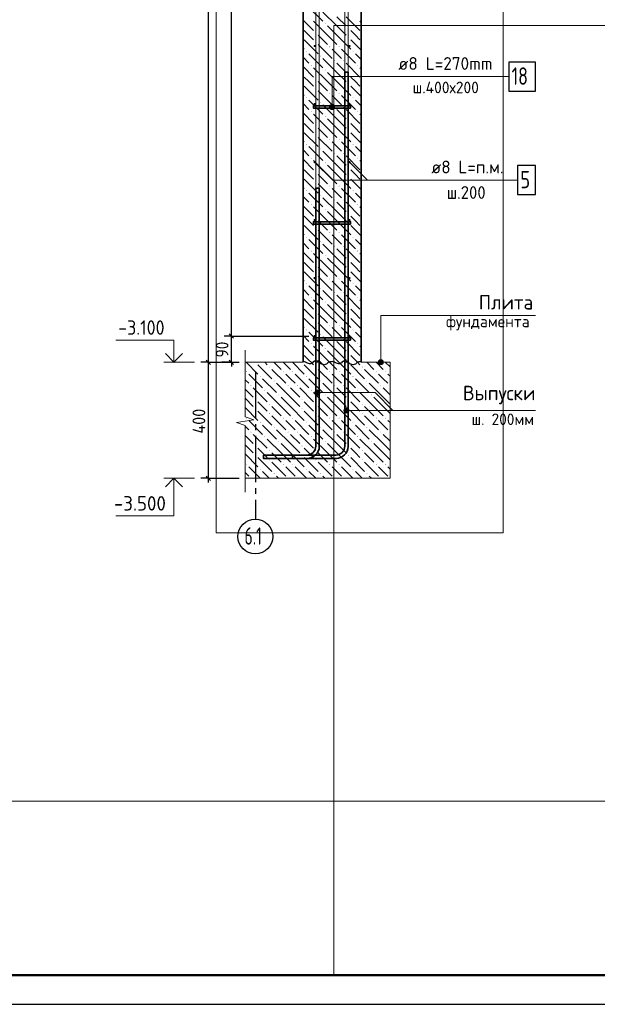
# Model space of a CAD drawing. Header units: millimetres. Extents: x 0 to 59400, y 0 to 42000.
# Tile 6 of 31: x 18109 to 28071, y 0 to 16972. Entities that reach past the tile are written whole.
import ezdxf

# ---------------------------------------------------------------- set-up
doc = ezdxf.new("R2010")
doc.units = ezdxf.units.MM
doc.linetypes.add('______5', pattern=[1100, 800, -100, 100, -100])
for name, color, linetype, lineweight in [('Standard', 7, 'Continuous', 25), ('Выпуски арматуры Г-обр.', 52, 'Continuous', 25), ('ЖБ Стена верхний уровень', 7, 'Continuous', 35), ('Позиционная метка диаметр_ шаг', 7, 'Continuous', 13), ('Позиционная метка линия выноска', 7, 'Continuous', 13), ('Примечания', 7, 'Continuous', 13), ('Стена фоновая арматура У1', 7, 'Continuous', 18), ('Стена фоновая арматура Х1', 7, 'Continuous', 35), ('Стена фоновая затяжка С-обр.', 52, 'Continuous', 25), ('Фоновоя арматура Х1', 52, 'Continuous', 25)]:
    doc.layers.add(name, color=color, linetype=linetype, lineweight=lineweight)
doc.layers.add('Оси', color=7, linetype='______5')
doc.styles.add('ISOCPEUR', font='txt')

msp = doc.modelspace()

# ---------------------------------------------------------------- hatches: boundary and pattern name
at = {"layer": 'ЖБ Стена верхний уровень', "linetype": 'Continuous', "lineweight": 18, "transparency": 33554687}
for points in [[(23371, 16904), (23378, 16911), (23384, 16904), (23378, 16898)], [(23771, 16824), (23778, 16831), (23784, 16824), (23778, 16818)], [(23211, 16744), (23218, 16751), (23224, 16744), (23218, 16738)], [(23771, 16664), (23778, 16671), (23784, 16664), (23778, 16658)], [(23211, 16584), (23218, 16591), (23224, 16584), (23218, 16578)], [(23451, 16504), (23458, 16511), (23464, 16504), (23458, 16498)], [(23611, 16504), (23618, 16511), (23624, 16504), (23618, 16498)], [(23051, 16424), (23058, 16431), (23064, 16424), (23058, 16418)], [(23291, 16344), (23298, 16351), (23304, 16344), (23298, 16338)], [(23851, 16424), (23858, 16431), (23864, 16424), (23858, 16418)], [(23131, 16184), (23138, 16191), (23144, 16184), (23138, 16178)], [(23531, 16264), (23538, 16271), (23544, 16264), (23538, 16258)], [(23691, 16264), (23698, 16271), (23704, 16264), (23698, 16258)], [(23931, 16184), (23938, 16191), (23944, 16184), (23938, 16178)], [(23371, 16104), (23378, 16111), (23384, 16104), (23378, 16098)], [(23771, 16024), (23778, 16031), (23784, 16024), (23778, 16018)], [(23211, 15944), (23218, 15951), (23224, 15944), (23218, 15938)], [(23211, 15784), (23218, 15791), (23224, 15784), (23218, 15778)], [(23771, 15864), (23778, 15871), (23784, 15864), (23778, 15858)], [(23051, 15624), (23058, 15631), (23064, 15624), (23058, 15618)], [(23451, 15704), (23458, 15711), (23464, 15704), (23458, 15698)], [(23611, 15704), (23618, 15711), (23624, 15704), (23618, 15698)], [(23851, 15624), (23858, 15631), (23864, 15624), (23858, 15618)], [(23291, 15544), (23298, 15551), (23304, 15544), (23298, 15538)], [(23531, 15464), (23538, 15471), (23544, 15464), (23538, 15458)], [(23691, 15464), (23698, 15471), (23704, 15464), (23698, 15458)], [(23131, 15384), (23138, 15391), (23144, 15384), (23138, 15378)], [(23371, 15304), (23378, 15311), (23384, 15304), (23378, 15298)], [(23931, 15384), (23938, 15391), (23944, 15384), (23938, 15378)], [(23211, 15144), (23218, 15151), (23224, 15144), (23218, 15138)], [(23771, 15224), (23778, 15231), (23784, 15224), (23778, 15218)], [(23211, 14984), (23218, 14991), (23224, 14984), (23218, 14978)], [(23771, 15064), (23778, 15071), (23784, 15064), (23778, 15058)], [(23051, 14824), (23058, 14831), (23064, 14824), (23058, 14818)], [(23451, 14904), (23458, 14911), (23464, 14904), (23458, 14898)], [(23611, 14904), (23618, 14911), (23624, 14904), (23618, 14898)], [(23851, 14824), (23858, 14831), (23864, 14824), (23858, 14818)], [(23291, 14744), (23298, 14751), (23304, 14744), (23298, 14738)], [(23531, 14664), (23538, 14671), (23544, 14664), (23538, 14658)], [(23691, 14664), (23698, 14671), (23704, 14664), (23698, 14658)], [(23131, 14584), (23138, 14591), (23144, 14584), (23138, 14578)], [(23371, 14504), (23378, 14511), (23384, 14504), (23378, 14498)], [(23771, 14424), (23778, 14431), (23784, 14424), (23778, 14418)], [(23931, 14584), (23938, 14591), (23944, 14584), (23938, 14578)], [(23211, 14344), (23218, 14351), (23224, 14344), (23218, 14338)], [(23771, 14264), (23778, 14271), (23784, 14264), (23778, 14258)], [(23211, 14184), (23218, 14191), (23224, 14184), (23218, 14178)], [(23451, 14104), (23458, 14111), (23464, 14104), (23458, 14098)], [(23611, 14104), (23618, 14111), (23624, 14104), (23618, 14098)], [(23051, 14024), (23058, 14031), (23064, 14024), (23058, 14018)], [(23291, 13944), (23298, 13951), (23304, 13944), (23298, 13938)], [(23851, 14024), (23858, 14031), (23864, 14024), (23858, 14018)], [(23131, 13784), (23138, 13791), (23144, 13784), (23138, 13778)], [(23531, 13864), (23538, 13871), (23544, 13864), (23538, 13858)], [(23691, 13864), (23698, 13871), (23704, 13864), (23698, 13858)], [(23931, 13784), (23938, 13791), (23944, 13784), (23938, 13778)], [(23371, 13704), (23378, 13711), (23384, 13704), (23378, 13698)], [(23771, 13624), (23778, 13631), (23784, 13624), (23778, 13618)], [(23211, 13544), (23218, 13551), (23224, 13544), (23218, 13538)], [(23771, 13464), (23778, 13471), (23784, 13464), (23778, 13458)], [(23211, 13384), (23218, 13391), (23224, 13384), (23218, 13378)], [(23451, 13304), (23458, 13311), (23464, 13304), (23458, 13298)], [(23611, 13304), (23618, 13311), (23624, 13304), (23618, 13298)], [(23051, 13224), (23058, 13231), (23064, 13224), (23058, 13218)], [(23291, 13144), (23298, 13151), (23304, 13144), (23298, 13138)], [(23531, 13064), (23538, 13071), (23544, 13064), (23538, 13058)], [(23691, 13064), (23698, 13071), (23704, 13064), (23698, 13058)], [(23851, 13224), (23858, 13231), (23864, 13224), (23858, 13218)], [(23131, 12984), (23138, 12991), (23144, 12984), (23138, 12978)], [(23371, 12904), (23378, 12911), (23384, 12904), (23378, 12898)], [(23931, 12984), (23938, 12991), (23944, 12984), (23938, 12978)], [(23211, 12744), (23218, 12751), (23224, 12744), (23218, 12738)], [(23771, 12824), (23778, 12831), (23784, 12824), (23778, 12818)], [(23211, 12584), (23218, 12591), (23224, 12584), (23218, 12578)], [(23771, 12664), (23778, 12671), (23784, 12664), (23778, 12658)], [(23051, 12424), (23058, 12431), (23064, 12424), (23058, 12418)], [(23451, 12504), (23458, 12511), (23464, 12504), (23458, 12498)], [(23611, 12504), (23618, 12511), (23624, 12504), (23618, 12498)], [(23851, 12424), (23858, 12431), (23864, 12424), (23858, 12418)], [(23291, 12344), (23298, 12351), (23304, 12344), (23298, 12338)], [(23531, 12264), (23538, 12271), (23544, 12264), (23538, 12258)], [(23691, 12264), (23698, 12271), (23704, 12264), (23698, 12258)], [(23131, 12184), (23138, 12191), (23144, 12184), (23138, 12178)], [(23371, 12104), (23378, 12111), (23384, 12104), (23378, 12098)], [(23931, 12184), (23938, 12191), (23944, 12184), (23938, 12178)], [(23211, 11944), (23218, 11951), (23224, 11944), (23218, 11938)], [(23771, 12024), (23778, 12031), (23784, 12024), (23778, 12018)], [(23211, 11784), (23218, 11791), (23224, 11784), (23218, 11778)], [(23451, 11704), (23458, 11711), (23464, 11704), (23458, 11698)], [(23611, 11704), (23618, 11711), (23624, 11704), (23618, 11698)], [(23771, 11864), (23778, 11871), (23784, 11864), (23778, 11858)], [(23051, 11624), (23058, 11631), (23064, 11624), (23058, 11618)], [(23291, 11544), (23298, 11551), (23304, 11544), (23298, 11538)], [(23851, 11624), (23858, 11631), (23864, 11624), (23858, 11618)], [(23131, 11384), (23138, 11391), (23144, 11384), (23138, 11378)], [(23531, 11464), (23538, 11471), (23544, 11464), (23538, 11458)], [(23691, 11464), (23698, 11471), (23704, 11464), (23698, 11458)], [(23931, 11384), (23938, 11391), (23944, 11384), (23938, 11378)], [(23371, 11304), (23378, 11311), (23384, 11304), (23378, 11298)], [(23771, 11224), (23778, 11231), (23784, 11224), (23778, 11218)], [(23211, 11144), (23218, 11151), (23224, 11144), (23218, 11138)], [(23775, 11068), (23778, 11071), (23780, 11068)]]:
    msp.add_hatch(color=7, dxfattribs=at).paths.add_polyline_path(points, flags=16)
at = {"layer": 'Позиционная метка линия выноска', "linetype": 'Continuous', "lineweight": 13, "transparency": 33554687}
for points in [[(23535, 15491), (23457, 15491), (23451, 15468)], [(23535, 15491), (23451, 15468), (23541, 15468)], [(23541, 15468), (23451, 15468), (23457, 15446)], [(23518, 15507), (23473, 15507), (23457, 15491)], [(23518, 15507), (23457, 15491), (23535, 15491)], [(23541, 15468), (23457, 15446), (23535, 15446)], [(23535, 15446), (23457, 15446), (23473, 15430)], [(23473, 15507), (23518, 15507), (23496, 15513)], [(23535, 15446), (23473, 15430), (23518, 15430)], [(23518, 15430), (23473, 15430), (23496, 15423)], [(24292, 11068), (24382, 11068), (24376, 11091)], [(24292, 11068), (24376, 11091), (24298, 11091)], [(24298, 11046), (24382, 11068), (24292, 11068)], [(24298, 11091), (24376, 11091), (24360, 11107)], [(24298, 11091), (24360, 11107), (24315, 11107)], [(24298, 11046), (24376, 11046), (24382, 11068)], [(24315, 11030), (24376, 11046), (24298, 11046)], [(24315, 11107), (24360, 11107), (24337, 11113)], [(24315, 11030), (24360, 11030), (24376, 11046)], [(24360, 11030), (24315, 11030), (24337, 11023)], [(23207, 10521), (23207, 10566), (23201, 10544)], [(23207, 10566), (23223, 10505), (23223, 10582)], [(23207, 10566), (23207, 10521), (23223, 10505)], [(23223, 10582), (23246, 10499), (23246, 10589)], [(23223, 10582), (23223, 10505), (23246, 10499)], [(23246, 10589), (23246, 10499), (23268, 10505)], [(23246, 10589), (23268, 10505), (23268, 10582)], [(23268, 10582), (23268, 10505), (23285, 10521)], [(23268, 10582), (23285, 10521), (23285, 10566)], [(23285, 10566), (23285, 10521), (23291, 10544)], [(23707, 10216), (23707, 10261), (23701, 10238)], [(23707, 10261), (23723, 10200), (23723, 10277)], [(23707, 10261), (23707, 10216), (23723, 10200)], [(23723, 10277), (23746, 10193), (23746, 10283)], [(23723, 10277), (23723, 10200), (23746, 10193)], [(23746, 10283), (23746, 10193), (23768, 10200)], [(23746, 10283), (23768, 10200), (23768, 10277)], [(23768, 10277), (23768, 10200), (23785, 10216)], [(23768, 10277), (23785, 10216), (23785, 10261)], [(23785, 10261), (23785, 10216), (23791, 10238)]]:
    msp.add_hatch(color=7, dxfattribs=at).paths.add_polyline_path(points)
at = {"layer": 'Стена фоновая арматура У1', "linetype": 'Continuous', "lineweight": 13, "transparency": 33554687}
for points in [[(23216, 16518), (23214, 16526), (23210, 16532), (23204, 16537), (23196, 16538), (23188, 16537), (23182, 16532), (23177, 16526), (23176, 16518), (23177, 16511), (23182, 16504), (23188, 16500), (23196, 16498), (23204, 16500), (23210, 16504), (23214, 16511)], [(23816, 16518), (23814, 16526), (23810, 16532), (23804, 16537), (23796, 16538), (23788, 16537), (23782, 16532), (23777, 16526), (23776, 16518), (23777, 16511), (23782, 16504), (23788, 16500), (23796, 16498), (23804, 16500), (23810, 16504), (23814, 16511)], [(23216, 15518), (23214, 15526), (23210, 15532), (23204, 15537), (23196, 15538), (23188, 15537), (23182, 15532), (23177, 15526), (23176, 15518), (23177, 15511), (23182, 15504), (23188, 15500), (23196, 15498), (23204, 15500), (23210, 15504), (23214, 15511)], [(23816, 15518), (23814, 15526), (23810, 15532), (23804, 15537), (23796, 15538), (23788, 15537), (23782, 15532), (23777, 15526), (23776, 15518), (23777, 15511), (23782, 15504), (23788, 15500), (23796, 15498), (23804, 15500), (23810, 15504), (23814, 15511)], [(23216, 14518), (23214, 14526), (23210, 14532), (23204, 14537), (23196, 14538), (23188, 14537), (23182, 14532), (23177, 14526), (23176, 14518), (23177, 14511), (23182, 14504), (23188, 14500), (23196, 14498), (23204, 14500), (23210, 14504), (23214, 14511)], [(23816, 14518), (23814, 14526), (23810, 14532), (23804, 14537), (23796, 14538), (23788, 14537), (23782, 14532), (23777, 14526), (23776, 14518), (23777, 14511), (23782, 14504), (23788, 14500), (23796, 14498), (23804, 14500), (23810, 14504), (23814, 14511)], [(23216, 13518), (23214, 13526), (23210, 13532), (23204, 13537), (23196, 13538), (23188, 13537), (23182, 13532), (23177, 13526), (23176, 13518), (23177, 13511), (23182, 13504), (23188, 13500), (23196, 13498), (23204, 13500), (23210, 13504), (23214, 13511)], [(23816, 13518), (23814, 13526), (23810, 13532), (23804, 13537), (23796, 13538), (23788, 13537), (23782, 13532), (23777, 13526), (23776, 13518), (23777, 13511), (23782, 13504), (23788, 13500), (23796, 13498), (23804, 13500), (23810, 13504), (23814, 13511)], [(23216, 12518), (23214, 12526), (23210, 12532), (23204, 12537), (23196, 12538), (23188, 12537), (23182, 12532), (23177, 12526), (23176, 12518), (23177, 12511), (23182, 12504), (23188, 12500), (23196, 12498), (23204, 12500), (23210, 12504), (23214, 12511)], [(23816, 12518), (23814, 12526), (23810, 12532), (23804, 12537), (23796, 12538), (23788, 12537), (23782, 12532), (23777, 12526), (23776, 12518), (23777, 12511), (23782, 12504), (23788, 12500), (23796, 12498), (23804, 12500), (23810, 12504), (23814, 12511)], [(23216, 11518), (23214, 11526), (23210, 11532), (23204, 11537), (23196, 11538), (23188, 11537), (23182, 11532), (23177, 11526), (23176, 11518), (23177, 11511), (23182, 11504), (23188, 11500), (23196, 11498), (23204, 11500), (23210, 11504), (23214, 11511)], [(23816, 11518), (23814, 11526), (23810, 11532), (23804, 11537), (23796, 11538), (23788, 11537), (23782, 11532), (23777, 11526), (23776, 11518), (23777, 11511), (23782, 11504), (23788, 11500), (23796, 11498), (23804, 11500), (23810, 11504), (23814, 11511)]]:
    msp.add_hatch(color=7, dxfattribs=at).paths.add_polyline_path(points)
at = {"layer": 'Фоновоя арматура Х1', "linetype": 'Continuous', "lineweight": 18, "transparency": 33554687}
for points in [[(22171, 11064), (22175, 11068), (22180, 11068), (22184, 11064), (22178, 11058)], [(22971, 11064), (22975, 11068), (22980, 11068), (22984, 11064), (22978, 11058)], [(23771, 11064), (23775, 11068), (23780, 11068), (23784, 11064), (23778, 11058)], [(22011, 10904), (22018, 10911), (22024, 10904), (22018, 10898)], [(22411, 10984), (22418, 10991), (22424, 10984), (22418, 10978)], [(22651, 10904), (22658, 10911), (22664, 10904), (22658, 10898)], [(22811, 10904), (22818, 10911), (22824, 10904), (22818, 10898)], [(23211, 10984), (23218, 10991), (23224, 10984), (23218, 10978)], [(23451, 10904), (23458, 10911), (23464, 10904), (23458, 10898)], [(23611, 10904), (23618, 10911), (23624, 10904), (23618, 10898)], [(24011, 10984), (24018, 10991), (24024, 10984), (24018, 10978)], [(24251, 10904), (24258, 10911), (24264, 10904), (24258, 10898)], [(24411, 10904), (24418, 10911), (24424, 10904), (24418, 10898)], [(22251, 10824), (22258, 10831), (22264, 10824), (22258, 10818)], [(22491, 10744), (22498, 10751), (22504, 10744), (22498, 10738)], [(23051, 10824), (23058, 10831), (23064, 10824), (23058, 10818)], [(23291, 10744), (23298, 10751), (23304, 10744), (23298, 10738)], [(23851, 10824), (23858, 10831), (23864, 10824), (23858, 10818)], [(24091, 10744), (24098, 10751), (24104, 10744), (24098, 10738)], [(22091, 10664), (22098, 10671), (22104, 10664), (22098, 10658)], [(22331, 10584), (22338, 10591), (22344, 10584), (22338, 10578)], [(22731, 10664), (22738, 10671), (22744, 10664), (22738, 10658)], [(22891, 10664), (22898, 10671), (22904, 10664), (22898, 10658)], [(23131, 10584), (23138, 10591), (23144, 10584), (23138, 10578)], [(23531, 10664), (23538, 10671), (23544, 10664), (23538, 10658)], [(23691, 10664), (23698, 10671), (23704, 10664), (23698, 10658)], [(23931, 10584), (23938, 10591), (23944, 10584), (23938, 10578)], [(24331, 10664), (24338, 10671), (24344, 10664), (24338, 10658)], [(24491, 10664), (24496, 10669), (24496, 10660)], [(22171, 10424), (22178, 10431), (22184, 10424), (22178, 10418)], [(22571, 10504), (22578, 10511), (22584, 10504), (22578, 10498)], [(22971, 10424), (22978, 10431), (22984, 10424), (22978, 10418)], [(23371, 10504), (23378, 10511), (23384, 10504), (23378, 10498)], [(23771, 10424), (23778, 10431), (23784, 10424), (23778, 10418)], [(24171, 10504), (24178, 10511), (24184, 10504), (24178, 10498)], [(22171, 10264), (22178, 10271), (22184, 10264), (22178, 10258)], [(22411, 10344), (22418, 10351), (22424, 10344), (22418, 10338)], [(22411, 10184), (22418, 10191), (22424, 10184), (22418, 10178)], [(22971, 10264), (22978, 10271), (22984, 10264), (22978, 10258)], [(23211, 10344), (23218, 10351), (23224, 10344), (23218, 10338)], [(23211, 10184), (23218, 10191), (23224, 10184), (23218, 10178)], [(23771, 10264), (23778, 10271), (23784, 10264), (23778, 10258)], [(24011, 10344), (24018, 10351), (24024, 10344), (24018, 10338)], [(24011, 10184), (24018, 10191), (24024, 10184), (24018, 10178)], [(22011, 10104), (22018, 10111), (22024, 10104), (22018, 10098)], [(22251, 10024), (22258, 10031), (22264, 10024), (22258, 10018)], [(22651, 10104), (22658, 10111), (22664, 10104), (22658, 10098)], [(22811, 10104), (22818, 10111), (22824, 10104), (22818, 10098)], [(23051, 10024), (23058, 10031), (23064, 10024), (23058, 10018)], [(23451, 10104), (23458, 10111), (23464, 10104), (23458, 10098)], [(23611, 10104), (23618, 10111), (23624, 10104), (23618, 10098)], [(23851, 10024), (23858, 10031), (23864, 10024), (23858, 10018)], [(24251, 10104), (24258, 10111), (24264, 10104), (24258, 10098)], [(24411, 10104), (24418, 10111), (24424, 10104), (24418, 10098)], [(22091, 9864), (22098, 9871), (22104, 9864), (22098, 9858)], [(22491, 9944), (22498, 9951), (22504, 9944), (22498, 9938)], [(22731, 9864), (22738, 9871), (22744, 9864), (22738, 9858)], [(22891, 9864), (22898, 9871), (22904, 9864), (22898, 9858)], [(23291, 9944), (23298, 9951), (23304, 9944), (23298, 9938)], [(23531, 9864), (23538, 9871), (23544, 9864), (23538, 9858)], [(23691, 9864), (23698, 9871), (23704, 9864), (23698, 9858)], [(24091, 9944), (24098, 9951), (24104, 9944), (24098, 9938)], [(24331, 9864), (24338, 9871), (24344, 9864), (24338, 9858)], [(24491, 9864), (24496, 9869), (24496, 9860)], [(22331, 9784), (22338, 9791), (22344, 9784), (22338, 9778)], [(22571, 9704), (22578, 9711), (22584, 9704), (22578, 9698)], [(23131, 9784), (23138, 9791), (23144, 9784), (23138, 9778)], [(23371, 9704), (23378, 9711), (23384, 9704), (23378, 9698)], [(23931, 9784), (23938, 9791), (23944, 9784), (23938, 9778)], [(24171, 9704), (24178, 9711), (24184, 9704), (24178, 9698)], [(22171, 9624), (22178, 9631), (22184, 9624), (22178, 9618)], [(22411, 9544), (22418, 9551), (22424, 9544), (22418, 9538)], [(22971, 9624), (22978, 9631), (22984, 9624), (22978, 9618)], [(23211, 9544), (23218, 9551), (23224, 9544), (23218, 9538)], [(23771, 9624), (23778, 9631), (23784, 9624), (23778, 9618)], [(24011, 9544), (24018, 9551), (24024, 9544), (24018, 9538)], [(22171, 9464), (22178, 9471), (22184, 9464), (22178, 9458)], [(22411, 9384), (22418, 9391), (22424, 9384), (22418, 9378)], [(22971, 9464), (22978, 9471), (22984, 9464), (22978, 9458)], [(23211, 9384), (23218, 9391), (23224, 9384), (23218, 9378)], [(23771, 9464), (23778, 9471), (23784, 9464), (23778, 9458)], [(24011, 9384), (24018, 9391), (24024, 9384), (24018, 9378)], [(22011, 9304), (22018, 9311), (22024, 9304), (22018, 9298)], [(22251, 9224), (22258, 9231), (22264, 9224), (22258, 9218)], [(22651, 9304), (22658, 9311), (22664, 9304), (22658, 9298)], [(22811, 9304), (22818, 9311), (22824, 9304), (22818, 9298)], [(23051, 9224), (23058, 9231), (23064, 9224), (23058, 9218)], [(23451, 9304), (23458, 9311), (23464, 9304), (23458, 9298)], [(23611, 9304), (23618, 9311), (23624, 9304), (23618, 9298)], [(23851, 9224), (23858, 9231), (23864, 9224), (23858, 9218)], [(24251, 9304), (24258, 9311), (24264, 9304), (24258, 9298)], [(24411, 9304), (24418, 9311), (24424, 9304), (24418, 9298)], [(22095, 9068), (22098, 9071), (22100, 9068)], [(22491, 9144), (22498, 9151), (22504, 9144), (22498, 9138)], [(22735, 9068), (22738, 9071), (22740, 9068)], [(22895, 9068), (22898, 9071), (22900, 9068)], [(23291, 9144), (23298, 9151), (23304, 9144), (23298, 9138)], [(23535, 9068), (23538, 9071), (23540, 9068)], [(23695, 9068), (23698, 9071), (23700, 9068)], [(24091, 9144), (24098, 9151), (24104, 9144), (24098, 9138)], [(24335, 9068), (24338, 9071), (24340, 9068)], [(24495, 9068), (24496, 9069), (24496, 9068)]]:
    msp.add_hatch(color=7, dxfattribs=at).paths.add_polyline_path(points, flags=16)

# ---------------------------------------------------------------- linework, layer by layer
at = {"layer": 'Standard', "color": 7, "linetype": 'Continuous', "lineweight": -3, "transparency": 33554687}
for p, q in [((21760, 11518), (21760, 26518)), ((21760, 11518), (21635, 11518)), ((21760, 11518), (21885, 11518)), ((21760, 11068), (21760, 11518)), ((21360, 11068), (21235, 11068)), ((21360, 11068), (21485, 11068)), ((21360, 11068), (21896, 11068)), ((21360, 11068), (21360, 9068)), ((21760, 11068), (21596, 11068)), ((21760, 11068), (21635, 11068)), ((21760, 11068), (21885, 11068)), ((21760, 11068), (21760, 10993)), ((21360, 9068), (21235, 9068)), ((21360, 9068), (21485, 9068)), ((21360, 9068), (21896, 9068)), ((21360, 9068), (21360, 8993))]:
    msp.add_line(p, q, dxfattribs=at)
at = {"layer": 'Standard', "color": 7, "linetype": 'Continuous', "lineweight": 25, "transparency": 33554687}
for p, q in [((21798, 11481), (21723, 11556)), ((21323, 11106), (21398, 11031)), ((21798, 11031), (21723, 11106)), ((21323, 9106), (21398, 9031))]:
    msp.add_line(p, q, dxfattribs=at)
at = {"layer": 'Standard', "color": 7, "linetype": 'Continuous', "lineweight": 13, "transparency": 33554687}
for p, q in [((21126, 11068), (20596, 11068)), ((21126, 9068), (20596, 9068))]:
    msp.add_line(p, q, dxfattribs=at)
at = {"layer": 'Standard', "color": 7, "linetype": 'Continuous', "lineweight": 25, "transparency": 33554687}
msp.add_lwpolyline([(0, 0), (59400, 0), (59400, 42000), (0, 42000), (0, 0)], close=True, dxfattribs=at)
at = {"layer": 'Standard', "color": 7, "linetype": 'Continuous', "lineweight": 50, "transparency": 33554687}
msp.add_lwpolyline([(2000, 41500), (58900, 41500), (58900, 500), (2000, 500), (2000, 41500)], close=True, dxfattribs=at)
at = {"layer": 'Standard', "color": 7, "linetype": 'Continuous', "lineweight": 25, "transparency": 33554687}
msp.add_lwpolyline([(58900, 41500), (2000, 41500), (2000, 500), (58900, 500), (58900, 41500)], dxfattribs=at)
at = {"layer": 'Standard', "color": 7, "linetype": 'Continuous', "lineweight": 13, "transparency": 33554687}
for points in [[(58900, 29734), (17203, 29734), (17203, 3500), (58900, 3500), (58900, 29734)], [(23529, 500), (40400, 500), (40400, 16874), (23529, 16874), (23529, 500)], [(20770, 11068), (20770, 11448), (19770, 11448)], [(20770, 9068), (20770, 8418), (19770, 8418)]]:
    msp.add_lwpolyline(points, dxfattribs=at)
at = {"layer": 'Standard', "color": 254, "linetype": 'Continuous', "lineweight": 13, "true_color": 0xc4c4ff, "transparency": 33554687}
msp.add_lwpolyline([(21496, 8127), (26446, 8127), (26446, 28002), (21496, 28002), (21496, 8127)], dxfattribs=at)
at = {"layer": 'Standard', "color": 7, "linetype": 'Continuous', "lineweight": -3, "transparency": 33554687}
for points in [[(21360, 27068), (21360, 18673), (21360, 18673), (21360, 11068)], [(21760, 11518), (22544, 11518), (22544, 11518), (23096, 11518)]]:
    msp.add_lwpolyline(points, dxfattribs=at)
at = {"layer": 'Standard', "color": 7, "linetype": 'Continuous', "lineweight": 35, "transparency": 33554687}
for points in [[(20918, 11217), (20770, 11068), (20622, 11217)], [(20918, 8920), (20770, 9068), (20622, 8920)]]:
    msp.add_lwpolyline(points, dxfattribs=at)
at = {"layer": 'Выпуски арматуры Г-обр.', "color": 7, "linetype": 'Continuous', "lineweight": 35, "transparency": 33554687}
for points in [[(23776, 16068), (23776, 9614), (23771, 9576), (23758, 9537), (23738, 9501), (23713, 9471), (23683, 9447), (23647, 9426), (23608, 9413), (23570, 9408), (22816, 9408), (22816, 9468), (23566, 9468), (23594, 9472), (23623, 9482), (23649, 9496), (23670, 9514), (23688, 9535), (23703, 9561), (23712, 9590), (23716, 9618), (23716, 16068), (23776, 16068)], [(23276, 14068), (23276, 9614), (23271, 9576), (23258, 9537), (23238, 9501), (23213, 9471), (23183, 9447), (23147, 9426), (23108, 9413), (23070, 9408), (22316, 9408), (22316, 9468), (23066, 9468), (23094, 9472), (23123, 9482), (23149, 9496), (23170, 9514), (23188, 9535), (23203, 9561), (23212, 9590), (23216, 9618), (23216, 14068), (23276, 14068)]]:
    msp.add_lwpolyline(points, dxfattribs=at)
at = {"layer": 'ЖБ Стена верхний уровень', "color": 7, "linetype": 'Continuous', "lineweight": 35, "transparency": 33554687}
for p, q in [((22996, 27068), (22996, 11068)), ((23996, 11068), (23996, 27068))]:
    msp.add_line(p, q, dxfattribs=at)
at = {"layer": 'ЖБ Стена верхний уровень', "color": 9, "linetype": 'Continuous', "lineweight": 18, "true_color": 0xc7c7c7, "transparency": 33554687}
for p, q in [((23098, 17184), (23338, 16944)), ((23578, 16864), (23338, 17104)), ((23578, 17024), (23738, 16864)), ((23738, 17024), (23978, 16784)), ((22996, 16966), (23178, 16784)), ((23418, 16704), (23178, 16944)), ((23418, 16864), (23578, 16704)), ((23578, 16864), (23738, 16704)), ((23996, 16926), (23978, 16944)), ((23098, 16704), (23018, 16784)), ((23178, 16624), (23098, 16704)), ((23258, 16704), (23418, 16544)), ((23418, 16704), (23578, 16544)), ((23578, 16704), (23818, 16464)), ((23898, 16704), (23818, 16784)), ((23978, 16624), (23898, 16704)), ((22996, 16486), (23018, 16464)), ((23018, 16624), (23258, 16384)), ((23258, 16544), (23498, 16304)), ((23578, 16384), (23498, 16464)), ((23658, 16464), (23898, 16224)), ((23818, 16624), (23996, 16446)), ((22996, 16326), (23098, 16224)), ((23098, 16384), (23338, 16144)), ((23578, 16064), (23338, 16304)), ((23658, 16304), (23578, 16384)), ((23898, 16384), (23996, 16286)), ((22996, 16166), (23178, 15984)), ((23418, 15904), (23178, 16144)), ((23578, 16224), (23738, 16064)), ((23738, 16224), (23978, 15984)), ((23996, 16126), (23978, 16144)), ((23098, 15904), (23018, 15984)), ((23418, 16064), (23578, 15904)), ((23578, 16064), (23738, 15904)), ((23898, 15904), (23818, 15984)), ((23018, 15824), (23258, 15584)), ((23178, 15824), (23098, 15904)), ((23258, 15904), (23418, 15744)), ((23418, 15904), (23578, 15744)), ((23578, 15904), (23818, 15664)), ((23818, 15824), (23996, 15646)), ((23978, 15824), (23898, 15904)), ((22996, 15686), (23018, 15664)), ((23258, 15744), (23498, 15504)), ((23578, 15584), (23498, 15664)), ((23658, 15664), (23898, 15424)), ((22996, 15526), (23098, 15424)), ((23098, 15584), (23338, 15344)), ((23578, 15264), (23338, 15504)), ((23658, 15504), (23578, 15584)), ((23898, 15584), (23996, 15486)), ((22996, 15366), (23178, 15184)), ((23418, 15104), (23178, 15344)), ((23578, 15424), (23738, 15264)), ((23738, 15424), (23978, 15184)), ((23996, 15326), (23978, 15344)), ((23098, 15104), (23018, 15184)), ((23418, 15264), (23578, 15104)), ((23578, 15264), (23738, 15104)), ((23898, 15104), (23818, 15184)), ((23018, 15024), (23258, 14784)), ((23178, 15024), (23098, 15104)), ((23258, 15104), (23418, 14944)), ((23258, 14944), (23498, 14704)), ((23418, 15104), (23578, 14944)), ((23578, 15104), (23818, 14864)), ((23818, 15024), (23996, 14846)), ((23978, 15024), (23898, 15104)), ((22996, 14886), (23018, 14864)), ((23098, 14784), (23338, 14544)), ((23578, 14784), (23498, 14864)), ((23658, 14704), (23578, 14784)), ((23658, 14864), (23898, 14624)), ((23898, 14784), (23996, 14686)), ((22996, 14726), (23098, 14624)), ((23578, 14464), (23338, 14704)), ((23578, 14624), (23738, 14464)), ((23738, 14624), (23978, 14384)), ((22996, 14566), (23178, 14384)), ((23418, 14304), (23178, 14544)), ((23418, 14464), (23578, 14304)), ((23578, 14464), (23738, 14304)), ((23996, 14526), (23978, 14544)), ((23098, 14304), (23018, 14384)), ((23178, 14224), (23098, 14304)), ((23258, 14304), (23418, 14144)), ((23418, 14304), (23578, 14144)), ((23578, 14304), (23818, 14064)), ((23898, 14304), (23818, 14384)), ((23978, 14224), (23898, 14304)), ((23018, 14224), (23258, 13984)), ((23258, 14144), (23498, 13904)), ((23818, 14224), (23996, 14046)), ((22996, 14086), (23018, 14064)), ((22996, 13926), (23098, 13824)), ((23098, 13984), (23338, 13744)), ((23578, 13984), (23498, 14064)), ((23658, 13904), (23578, 13984)), ((23658, 14064), (23898, 13824)), ((23898, 13984), (23996, 13886)), ((22996, 13766), (23178, 13584)), ((23578, 13664), (23338, 13904)), ((23578, 13824), (23738, 13664)), ((23738, 13824), (23978, 13584)), ((23098, 13504), (23018, 13584)), ((23418, 13504), (23178, 13744)), ((23418, 13664), (23578, 13504)), ((23578, 13664), (23738, 13504)), ((23898, 13504), (23818, 13584)), ((23996, 13726), (23978, 13744)), ((23018, 13424), (23258, 13184)), ((23178, 13424), (23098, 13504)), ((23258, 13504), (23418, 13344)), ((23418, 13504), (23578, 13344)), ((23578, 13504), (23818, 13264)), ((23818, 13424), (23996, 13246)), ((23978, 13424), (23898, 13504)), ((22996, 13286), (23018, 13264)), ((23258, 13344), (23498, 13104)), ((23578, 13184), (23498, 13264)), ((23658, 13264), (23898, 13024)), ((22996, 13126), (23098, 13024)), ((23098, 13184), (23338, 12944)), ((23578, 12864), (23338, 13104)), ((23658, 13104), (23578, 13184)), ((23898, 13184), (23996, 13086)), ((22996, 12966), (23178, 12784)), ((23418, 12704), (23178, 12944)), ((23578, 13024), (23738, 12864)), ((23738, 13024), (23978, 12784)), ((23996, 12926), (23978, 12944)), ((23098, 12704), (23018, 12784)), ((23418, 12864), (23578, 12704)), ((23578, 12864), (23738, 12704)), ((23898, 12704), (23818, 12784)), ((23018, 12624), (23258, 12384)), ((23178, 12624), (23098, 12704)), ((23258, 12704), (23418, 12544)), ((23418, 12704), (23578, 12544)), ((23578, 12704), (23818, 12464)), ((23818, 12624), (23996, 12446)), ((23978, 12624), (23898, 12704)), ((22996, 12486), (23018, 12464)), ((23258, 12544), (23498, 12304)), ((23578, 12384), (23498, 12464)), ((23658, 12464), (23898, 12224)), ((22996, 12326), (23098, 12224)), ((23098, 12384), (23338, 12144)), ((23578, 12064), (23338, 12304)), ((23658, 12304), (23578, 12384)), ((23578, 12224), (23738, 12064)), ((23738, 12224), (23978, 11984)), ((23898, 12384), (23996, 12286)), ((22996, 12166), (23178, 11984)), ((23418, 11904), (23178, 12144)), ((23418, 12064), (23578, 11904)), ((23578, 12064), (23738, 11904)), ((23996, 12126), (23978, 12144)), ((23098, 11904), (23018, 11984)), ((23178, 11824), (23098, 11904)), ((23258, 11904), (23418, 11744)), ((23418, 11904), (23578, 11744)), ((23578, 11904), (23818, 11664)), ((23898, 11904), (23818, 11984)), ((23978, 11824), (23898, 11904)), ((23018, 11824), (23258, 11584)), ((23258, 11744), (23498, 11504)), ((23818, 11824), (23996, 11646)), ((22996, 11686), (23018, 11664)), ((23098, 11584), (23338, 11344)), ((23578, 11584), (23498, 11664)), ((23658, 11504), (23578, 11584)), ((23658, 11664), (23898, 11424)), ((23898, 11584), (23996, 11486)), ((22996, 11526), (23098, 11424)), ((23578, 11264), (23338, 11504)), ((23578, 11424), (23738, 11264)), ((23738, 11424), (23978, 11184)), ((22996, 11366), (23178, 11184)), ((23418, 11104), (23178, 11344)), ((23418, 11264), (23578, 11104)), ((23578, 11264), (23738, 11104)), ((23996, 11326), (23978, 11344)), ((23098, 11104), (23018, 11184)), ((23134, 11068), (23098, 11104)), ((23258, 11104), (23294, 11068)), ((23418, 11104), (23454, 11068)), ((23578, 11104), (23614, 11068)), ((23898, 11104), (23818, 11184)), ((23934, 11068), (23898, 11104))]:
    msp.add_line(p, q, dxfattribs=at)
at = {"layer": 'Оси', "color": 8, "linetype": '______5', "lineweight": -3, "transparency": 33554687}
msp.add_line((22173, 10898), (22173, 8363), dxfattribs=at)
at = {"layer": 'Оси', "color": 7, "linetype": 'Continuous', "lineweight": -3, "transparency": 33554687}
msp.add_circle((22173, 8063), 300, dxfattribs=at)
at = {"layer": 'Позиционная метка линия выноска', "color": 7, "linetype": 'Continuous', "lineweight": 13, "transparency": 33554687}
for p, q in [((23451, 15468), (23451, 15468)), ((23496, 15513), (23496, 15513)), ((23541, 15468), (23541, 15468)), ((23496, 15423), (23496, 15423)), ((24292, 11068), (24292, 11068)), ((24337, 11113), (24337, 11113)), ((24382, 11068), (24382, 11068)), ((24337, 11023), (24337, 11023)), ((23201, 10544), (23201, 10544)), ((23246, 10589), (23246, 10589)), ((23291, 10544), (23291, 10544)), ((23246, 10499), (23246, 10499)), ((23701, 10238), (23701, 10238)), ((23746, 10283), (23746, 10283)), ((23746, 10193), (23746, 10193)), ((23791, 10238), (23791, 10238))]:
    msp.add_line(p, q, dxfattribs=at)
for points in [[(26542, 15990), (23496, 15990), (23496, 15468)], [(26692, 14206), (23508, 14206), (23196, 14518)], [(26612, 14206), (24108, 14206), (23796, 14518)], [(24337, 11068), (24337, 11871), (27002, 11871)], [(23246, 10544), (24240, 10544), (24546, 10238)], [(23746, 10238), (24287, 10238), (27002, 10238)]]:
    msp.add_lwpolyline(points, dxfattribs=at)
for centre in [(23496, 15468), (24337, 11068), (23246, 10544), (23746, 10238)]:
    msp.add_circle(centre, 45, dxfattribs=at)
at = {"layer": 'Примечания', "color": 7, "linetype": 'Continuous', "lineweight": 13, "transparency": 33554687}
for p, q in [((21996, 11277), (21996, 10126)), ((22146, 10077), (21846, 10028)), ((21846, 10028), (21996, 9979)), ((21996, 10126), (22146, 10077)), ((21996, 9979), (21996, 8827)), ((21996, 8827), (21996, 8827))]:
    msp.add_line(p, q, dxfattribs=at)
at = {"layer": 'Примечания', "color": 7, "linetype": 'Continuous', "lineweight": 25, "transparency": 33554687}
msp.add_line((22996, 11077), (22996, 11077), dxfattribs=at)
for points in [[(23496, 11077), (23477, 11077), (23457, 11074), (23439, 11068), (23425, 11057), (23412, 11044), (23398, 11033), (23379, 11026), (23360, 11023), (23340, 11027), (23322, 11034), (23305, 11042), (23290, 11053), (23276, 11064), (23262, 11076), (23245, 11085), (23226, 11089), (23206, 11089), (23186, 11083), (23172, 11073), (23159, 11060), (23145, 11049), (23128, 11040), (23108, 11038), (23088, 11043), (23071, 11051), (23054, 11059), (23036, 11068), (23019, 11076), (23000, 11079), (22996, 11080)], [(23996, 11077), (23977, 11077), (23957, 11074), (23939, 11068), (23925, 11057), (23912, 11044), (23898, 11033), (23879, 11026), (23860, 11023), (23840, 11027), (23822, 11034), (23805, 11042), (23790, 11053), (23776, 11064), (23762, 11076), (23745, 11085), (23726, 11089), (23706, 11089), (23686, 11083), (23672, 11073), (23659, 11060), (23645, 11049), (23628, 11040), (23608, 11038), (23588, 11043), (23571, 11051), (23554, 11059), (23536, 11068), (23519, 11076), (23500, 11079), (23496, 11080)]]:
    msp.add_lwpolyline(points, dxfattribs=at)
at = {"layer": 'Стена фоновая арматура У1', "color": 7, "linetype": 'Continuous', "lineweight": 25, "transparency": 33554687}
msp.add_lwpolyline([(26692, 13956), (27002, 13956), (27002, 14456), (26692, 14456), (26692, 13956)], dxfattribs=at)
at = {"layer": 'Стена фоновая арматура Х1', "color": 7, "linetype": 'Continuous', "lineweight": 18, "transparency": 33554687}
for points in [[(23276, 26943), (23276, 11068), (23216, 11068), (23216, 26943), (23276, 26943)], [(23776, 26943), (23776, 11068), (23716, 11068), (23716, 26943), (23776, 26943)]]:
    msp.add_lwpolyline(points, dxfattribs=at)
at = {"layer": 'Стена фоновая затяжка С-обр.', "color": 7, "linetype": 'Continuous', "lineweight": 25, "transparency": 33554687}
msp.add_lwpolyline([(26542, 15740), (27002, 15740), (27002, 16240), (26542, 16240), (26542, 15740)], dxfattribs=at)
at = {"layer": 'Стена фоновая затяжка С-обр.', "color": 7, "linetype": 'Continuous', "lineweight": 35, "transparency": 33554687}
for points in [[(23816, 15448), (23176, 15448), (23176, 15488), (23816, 15488), (23816, 15448)], [(23816, 13448), (23176, 13448), (23176, 13488), (23816, 13488), (23816, 13448)], [(23816, 11448), (23176, 11448), (23176, 11488), (23816, 11488), (23816, 11448)]]:
    msp.add_lwpolyline(points, dxfattribs=at)
at = {"layer": 'Фоновоя арматура Х1', "color": 7, "linetype": 'Continuous', "lineweight": 13, "transparency": 33554687}
for p, q in [((22996, 11068), (21996, 11068)), ((24496, 11068), (23996, 11068)), ((24496, 9068), (24496, 11068)), ((21996, 9068), (24496, 9068))]:
    msp.add_line(p, q, dxfattribs=at)
at = {"layer": 'Фоновоя арматура Х1', "color": 252, "linetype": 'Continuous', "lineweight": 18, "true_color": 0x8f8f8f, "transparency": 33554687}
for p, q in [((22014, 11068), (22218, 10864)), ((22378, 11024), (22334, 11068)), ((22494, 11068), (22618, 10944)), ((22654, 11068), (22778, 10944)), ((22814, 11068), (23018, 10864)), ((23178, 11024), (23134, 11068)), ((23294, 11068), (23418, 10944)), ((23454, 11068), (23578, 10944)), ((23614, 11068), (23818, 10864)), ((23978, 11024), (23934, 11068)), ((24094, 11068), (24218, 10944)), ((24254, 11068), (24378, 10944)), ((24414, 11068), (24496, 10986)), ((22058, 10864), (22298, 10624)), ((22218, 11024), (22458, 10784)), ((22458, 10944), (22698, 10704)), ((22778, 10784), (22698, 10864)), ((22858, 10864), (23098, 10624)), ((23018, 11024), (23258, 10784)), ((23258, 10944), (23498, 10704)), ((23578, 10784), (23498, 10864)), ((23658, 10864), (23898, 10624)), ((23818, 11024), (24058, 10784)), ((24058, 10944), (24298, 10704)), ((24378, 10784), (24298, 10864)), ((24458, 10864), (24496, 10826)), ((22058, 10704), (21996, 10766)), ((22298, 10784), (22538, 10544)), ((22778, 10464), (22538, 10704)), ((22858, 10704), (22778, 10784)), ((23098, 10784), (23338, 10544)), ((23578, 10464), (23338, 10704)), ((23658, 10704), (23578, 10784)), ((23898, 10784), (24138, 10544)), ((24378, 10464), (24138, 10704)), ((24458, 10704), (24378, 10784)), ((21996, 10606), (22138, 10464)), ((22138, 10624), (22378, 10384)), ((22618, 10304), (22378, 10544)), ((22778, 10624), (22938, 10464)), ((22938, 10624), (23178, 10384)), ((23418, 10304), (23178, 10544)), ((23578, 10624), (23738, 10464)), ((23738, 10624), (23978, 10384)), ((24218, 10304), (23978, 10544)), ((24378, 10624), (24496, 10506)), ((21996, 10446), (22138, 10304)), ((22298, 10304), (22218, 10384)), ((22618, 10464), (22778, 10304)), ((22778, 10464), (22938, 10304)), ((23098, 10304), (23018, 10384)), ((23418, 10464), (23578, 10304)), ((23578, 10464), (23738, 10304)), ((23898, 10304), (23818, 10384)), ((24218, 10464), (24378, 10304)), ((24378, 10464), (24496, 10346)), ((21996, 10286), (22218, 10064)), ((22218, 10224), (22458, 9984)), ((22378, 10224), (22298, 10304)), ((22458, 10304), (22618, 10144)), ((22618, 10304), (22778, 10144)), ((22778, 10304), (23018, 10064)), ((23018, 10224), (23258, 9984)), ((23178, 10224), (23098, 10304)), ((23258, 10304), (23418, 10144)), ((23418, 10304), (23578, 10144)), ((23578, 10304), (23818, 10064)), ((23818, 10224), (24058, 9984)), ((23978, 10224), (23898, 10304)), ((24058, 10304), (24218, 10144)), ((24218, 10304), (24378, 10144)), ((24378, 10304), (24496, 10186)), ((22058, 10064), (22298, 9824)), ((22458, 10144), (22698, 9904)), ((22778, 9984), (22698, 10064)), ((22858, 10064), (23098, 9824)), ((23258, 10144), (23498, 9904)), ((23578, 9984), (23498, 10064)), ((23658, 10064), (23898, 9824)), ((24058, 10144), (24298, 9904)), ((24378, 9984), (24298, 10064)), ((24458, 10064), (24496, 10026)), ((22058, 9904), (21996, 9966)), ((22298, 9984), (22538, 9744)), ((22778, 9664), (22538, 9904)), ((22858, 9904), (22778, 9984)), ((23098, 9984), (23338, 9744)), ((23578, 9664), (23338, 9904)), ((23658, 9904), (23578, 9984)), ((23898, 9984), (24138, 9744)), ((24378, 9664), (24138, 9904)), ((24458, 9904), (24378, 9984)), ((21996, 9806), (22138, 9664)), ((22138, 9824), (22378, 9584)), ((22618, 9504), (22378, 9744)), ((22778, 9824), (22938, 9664)), ((22938, 9824), (23178, 9584)), ((23418, 9504), (23178, 9744)), ((23578, 9824), (23738, 9664)), ((23738, 9824), (23978, 9584)), ((24218, 9504), (23978, 9744)), ((24378, 9824), (24496, 9706)), ((21996, 9646), (22138, 9504)), ((22298, 9504), (22218, 9584)), ((22618, 9664), (22778, 9504)), ((22778, 9664), (22938, 9504)), ((23098, 9504), (23018, 9584)), ((23418, 9664), (23578, 9504)), ((23578, 9664), (23738, 9504)), ((23898, 9504), (23818, 9584)), ((24218, 9664), (24378, 9504)), ((24378, 9664), (24496, 9546)), ((21996, 9486), (22218, 9264)), ((22218, 9424), (22458, 9184)), ((22378, 9424), (22298, 9504)), ((22458, 9504), (22618, 9344)), ((22458, 9344), (22698, 9104)), ((22618, 9504), (22778, 9344)), ((22778, 9504), (23018, 9264)), ((23018, 9424), (23258, 9184)), ((23178, 9424), (23098, 9504)), ((23258, 9504), (23418, 9344)), ((23258, 9344), (23498, 9104)), ((23418, 9504), (23578, 9344)), ((23578, 9504), (23818, 9264)), ((23818, 9424), (24058, 9184)), ((23978, 9424), (23898, 9504)), ((24058, 9504), (24218, 9344)), ((24058, 9344), (24298, 9104)), ((24218, 9504), (24378, 9344)), ((24378, 9504), (24496, 9386)), ((22058, 9104), (21996, 9166)), ((22058, 9264), (22254, 9068)), ((22298, 9184), (22414, 9068)), ((22778, 9184), (22698, 9264)), ((22858, 9104), (22778, 9184)), ((22858, 9264), (23054, 9068)), ((23098, 9184), (23214, 9068)), ((23578, 9184), (23498, 9264)), ((23658, 9104), (23578, 9184)), ((23658, 9264), (23854, 9068)), ((23898, 9184), (24014, 9068)), ((24378, 9184), (24298, 9264)), ((24458, 9104), (24378, 9184)), ((24458, 9264), (24496, 9226)), ((22574, 9068), (22538, 9104)), ((23374, 9068), (23338, 9104)), ((24174, 9068), (24138, 9104))]:
    msp.add_line(p, q, dxfattribs=at)

# ---------------------------------------------------------------- texts
at = {"layer": 'Standard', "color": 7, "linetype": 'Continuous', "lineweight": 18, "transparency": 33554687, "insert": (24885, 15704), "char_height": 200, "width": 1335.96, "attachment_point": 7, "style": 'ISOCPEUR'}
msp.add_mtext('\\W0.97;ш.400х200', dxfattribs=at)
at = {"layer": 'Standard', "color": 7, "linetype": 'Continuous', "lineweight": 25, "transparency": 33554687, "char_height": 250, "attachment_point": 7, "style": 'ISOCPEUR'}
for s, insert, width in [('\\W0.90;-3.100', (19808, 11540), 1011.77), ('\\W0.95;-3.500', (19733, 8510), 1067.86)]:
    msp.add_mtext(s, dxfattribs=dict(at, insert=insert, width=width))
at = {"layer": 'Standard', "color": 7, "linetype": 'Continuous', "lineweight": 25, "transparency": 33554687, "char_height": 220, "attachment_point": 7, "rotation": 90, "style": 'ISOCPEUR'}
for s, insert, width in [('\\W0.87;90', (21710, 11150), 403.93), ('\\W0.92;400', (21310, 9837), 584.44)]:
    msp.add_mtext(s, dxfattribs=dict(at, insert=insert, width=width))
at = {"layer": 'Оси', "color": 7, "linetype": 'Continuous', "lineweight": 25, "transparency": 33554687, "insert": (21985, 7923), "char_height": 300, "width": 473.39, "attachment_point": 7, "style": 'ISOCPEUR'}
msp.add_mtext('\\W0.66;6.1', dxfattribs=at)
at = {"layer": 'Позиционная метка диаметр_ шаг', "color": 7, "linetype": 'Continuous', "lineweight": 25, "transparency": 33554687, "attachment_point": 7, "style": 'ISOCPEUR'}
for s, insert, char_height, width in [('\\W0.95;Плита', (26027, 11976), 250, 1093.33), ('\\W0.97;фундамента', (25460, 11616), 200, 1636.56), ('\\W0.96;Выпуски', (25752, 10344), 250, 1369.43), ('\\W0.96;ш. 200мм', (25902, 9984), 200, 1195.89)]:
    msp.add_mtext(s, dxfattribs=dict(at, insert=insert, char_height=char_height, width=width))
at = {"layer": 'Стена фоновая арматура У1', "color": 7, "linetype": 'Continuous', "lineweight": 13, "transparency": 33554687, "attachment_point": 7, "style": 'ISOCPEUR'}
for s, insert, char_height, width in [('\\W0.97;ø8 L=п.м. ', (25209, 14323), 220, 1491.87), ('\\W0.78;5', (26742, 14066), 300, 326.41), ('\\W0.95;ш.200 ', (25473, 13883), 220, 962.14)]:
    msp.add_mtext(s, dxfattribs=dict(at, insert=insert, char_height=char_height, width=width))
at = {"layer": 'Стена фоновая затяжка С-обр.', "color": 7, "linetype": 'Continuous', "lineweight": 13, "transparency": 33554687, "attachment_point": 7, "style": 'ISOCPEUR'}
for s, insert, char_height, width in [('\\W0.98;ø8 L=270mm ', (24640, 16107), 220, 1888.53), ('\\W0.75;18', (26592, 15850), 300, 472.28)]:
    msp.add_mtext(s, dxfattribs=dict(at, insert=insert, char_height=char_height, width=width))

doc.saveas('drawing.dxf')
